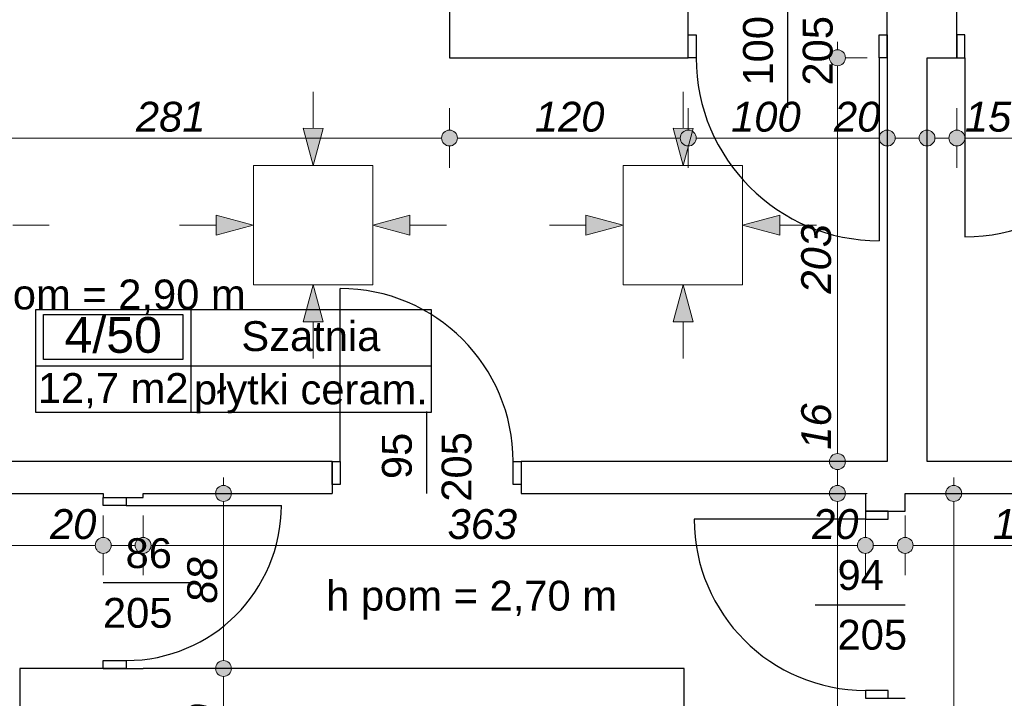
# Model space of a CAD drawing. Header units: millimetres. Extents: x -170998 to -45998, y 10557 to 52557.
# Tile 70 of 92: x -99358 to -94410, y 20919 to 24331. Entities that reach past the tile are written whole.
import ezdxf
from ezdxf.enums import TextEntityAlignment as Align

# ---------------------------------------------------------------- set-up
doc = ezdxf.new("R2010")
doc.units = ezdxf.units.MM
doc.header["$MEASUREMENT"] = 0
for name, color, linetype in [('Drzwi', 7, 'Continuous'), ('Linia', 7, 'Continuous'), ('Obiekt', 7, 'Continuous'), ('Strefa', 7, 'Continuous'), ('Słup', 7, 'Continuous'), ('Tekst', 7, 'Continuous'), ('Wymiary', 7, 'Continuous'), ('Ściana', 7, 'Continuous')]:
    doc.layers.add(name, color=color, linetype=linetype)
doc.styles.add('Arial', font='txt')
doc.styles.add('Times new roman', font='txt')
doc.dimstyles.new('GENERATED_STYLE__1', dxfattribs={"dimtxt": 150, "dimasz": 152, "dimexe": 0.18, "dimexo": 0, "dimgap": 0.09, "dimtad": 1, "dimtih": 1, "dimtoh": 1, "dimlfac": 0.1, "dimzin": 0, "dimdsep": 46, "dimtxsty": 'Arial', "dimblk": 'ARROWHEAD_11', "dimblk1": 'ARROWHEAD_11', "dimblk2": 'ARROWHEAD_11', "dimcen": 0.09, "dimclrd": 114, "dimclre": 114, "dimclrt": 114, "dimazin": 0, "dimtfac": 1, "dimtdec": 4, "dimtmove": 0, "dimatfit": 3, "dimfxl": 1, "dimtolj": 1, "dimtzin": 0, "dimarcsym": 0})
doc.dimstyles.new('GENERATED_STYLE__2', dxfattribs={"dimtxt": 150, "dimasz": 152, "dimexe": 0.18, "dimexo": 0, "dimgap": 0.09, "dimtad": 1, "dimlfac": 0.1, "dimzin": 0, "dimdsep": 46, "dimtxsty": 'Arial', "dimblk": 'ARROWHEAD_11', "dimblk1": 'ARROWHEAD_11', "dimblk2": 'ARROWHEAD_11', "dimcen": 0.09, "dimclrd": 114, "dimclre": 114, "dimclrt": 114, "dimazin": 0, "dimtfac": 1, "dimtdec": 4, "dimtmove": 0, "dimatfit": 3, "dimfxl": 1, "dimtolj": 1, "dimtzin": 0, "dimarcsym": 0})
doc.dimstyles.new('GENERATED_STYLE__3', dxfattribs={"dimtxt": 150, "dimasz": 152, "dimexe": 0.18, "dimexo": 0, "dimgap": 0.09, "dimtad": 1, "dimlfac": 0.1, "dimzin": 0, "dimdsep": 46, "dimtxsty": 'Arial', "dimblk": 'ARROWHEAD_11', "dimblk1": 'ARROWHEAD_11', "dimblk2": 'ARROWHEAD_11', "dimcen": 0.09, "dimclrd": 114, "dimclre": 114, "dimclrt": 114, "dimazin": 0, "dimtfac": 1, "dimtdec": 4, "dimtmove": 2, "dimatfit": 3, "dimfxl": 1, "dimtolj": 1, "dimtzin": 0, "dimarcsym": 0})

# ---------------------------------------------------------------- blocks, each defined once
blk = doc.blocks.new('Szatnia_4_50_50', base_point=(-98498.6, 22591.2))
at = {"layer": 'Strefa'}
for p, q in [((-99277.7, 22874.1), (-97290.5, 22874.1)), ((-99277.7, 22355.5), (-99277.7, 22874.1)), ((-98498.6, 22874.1), (-98498.6, 22355.5)), ((-97290.5, 22874.1), (-97290.5, 22355.5)), ((-99238.7, 22848.2), (-98537.6, 22848.2)), ((-99238.7, 22621.9), (-99238.7, 22848.2)), ((-98537.6, 22848.2), (-98537.6, 22621.9)), ((-98537.6, 22621.9), (-99238.7, 22621.9)), ((-99277.7, 22591.2), (-97290.5, 22591.2)), ((-97290.5, 22355.5), (-99277.7, 22355.5))]:
    blk.add_line(p, q, dxfattribs=at)
at = {"layer": 'Strefa', "style": 'Arial'}
for tag, height, p in [('ROOM_NUMBER', 180, (-98888.1, 22746.2)), ('ROOM_NAME', 150, (-97894.5, 22740)), ('ROOM_CALC_AREA', 150, (-98888.1, 22479.2)), ('floor_f', 150, (-97894.5, 22472.1))]:
    blk.add_attdef(tag, text='', height=height, dxfattribs=at).set_placement(p, align=Align.MIDDLE_CENTER)
blk = doc.blocks.new('*D106')
at = {"layer": 'Wymiary', "linetype": 'Continuous', "lineweight": 13}
for points in [[(-101218, 16852.2), (-101221.1, 16867.5), (-101229.7, 16880.5), (-101242.7, 16889.1), (-101258, 16892.2), (-101273.3, 16889.1), (-101286.3, 16880.5), (-101295, 16867.5), (-101298, 16852.2), (-101295, 16836.9), (-101286.3, 16823.9), (-101273.3, 16815.2), (-101258, 16812.2), (-101242.7, 16815.2), (-101229.7, 16823.9), (-101221.1, 16836.9)], [(-98898, 16852.2), (-98901.1, 16867.5), (-98909.7, 16880.5), (-98922.7, 16889.1), (-98938, 16892.2), (-98953.3, 16889.1), (-98966.3, 16880.5), (-98975, 16867.5), (-98978, 16852.2), (-98975, 16836.9), (-98966.3, 16823.9), (-98953.3, 16815.2), (-98938, 16812.2), (-98922.7, 16815.2), (-98909.7, 16823.9), (-98901.1, 16836.9)]]:
    blk.add_hatch(color=114, dxfattribs=at).paths.add_polyline_path(points)
at = {"layer": 'Wymiary', "color": 114, "lineweight": 13}
for p, q in [((-101258, 16892.2), (-101258, 17002.2)), ((-98938, 16892.2), (-98938, 17002.2)), ((-101218, 16852.2), (-98978, 16852.2)), ((-101258, 16702.2), (-101258, 16812.2)), ((-98938, 16702.2), (-98938, 16812.2))]:
    blk.add_line(p, q, dxfattribs=at)
for centre in [(-101258, 16852.2), (-98938, 16852.2)]:
    blk.add_circle(centre, 40, dxfattribs=at)
at = {"layer": 'Wymiary', "color": 114, "lineweight": 13, "char_height": 150, "attachment_point": 7, "style": 'Arial'}
for s, insert in [('\\A1;{\\fArial|b0|i1|c238|p38;12}', (-101218, 16882.2)), ('\\A1;{\\fArial|b0|i1|c238|p38;232}', (-100154.9, 16882.2))]:
    blk.add_mtext(s, dxfattribs=dict(at, insert=insert))
blk = doc.blocks.new('ARROWHEAD_11')
at = {"color": 0, "linetype": 'Continuous', "lineweight": 0}
blk.add_line((0, 0), (-1, 0), dxfattribs=at)
at = {"color": 0, "linetype": 'Continuous', "lineweight": 0, "const_width": 0.25, "flags": 128}
blk.add_lwpolyline([(-0.125, 0, 1), (0.125, 0, 1)], format="xyb", close=True, dxfattribs=at)
blk = doc.blocks.new('*D398')
at = {"layer": 'Wymiary', "linetype": 'Continuous', "lineweight": 13}
for points in [[(-99968, 23735.9), (-99971.1, 23751.2), (-99979.7, 23764.2), (-99992.7, 23772.9), (-100008, 23775.9), (-100023.3, 23772.9), (-100036.3, 23764.2), (-100045, 23751.2), (-100048, 23735.9), (-100045, 23720.6), (-100036.3, 23707.6), (-100023.3, 23699), (-100008, 23695.9), (-99992.7, 23699), (-99979.7, 23707.6), (-99971.1, 23720.6)], [(-97158, 23735.9), (-97161.1, 23751.2), (-97169.7, 23764.2), (-97182.7, 23772.9), (-97198, 23775.9), (-97213.3, 23772.9), (-97226.3, 23764.2), (-97235, 23751.2), (-97238, 23735.9), (-97235, 23720.6), (-97226.3, 23707.6), (-97213.3, 23699), (-97198, 23695.9), (-97182.7, 23699), (-97169.7, 23707.6), (-97161.1, 23720.6)]]:
    blk.add_hatch(color=114, dxfattribs=at).paths.add_polyline_path(points)
at = {"layer": 'Wymiary', "color": 114, "lineweight": 13}
for p, q in [((-100008, 23775.9), (-100008, 23885.9)), ((-97198, 23775.9), (-97198, 23885.9)), ((-99968, 23735.9), (-97238, 23735.9)), ((-100008, 23585.9), (-100008, 23695.9)), ((-97198, 23585.9), (-97198, 23695.9))]:
    blk.add_line(p, q, dxfattribs=at)
for centre in [(-100008, 23735.9), (-97198, 23735.9)]:
    blk.add_circle(centre, 40, dxfattribs=at)
at = {"layer": 'Wymiary', "color": 114, "lineweight": 13, "insert": (-98773.8, 23765.9), "char_height": 150, "attachment_point": 7, "style": 'Arial'}
blk.add_mtext('\\A1;{\\fArial|b0|i1|c238|p38;281}', dxfattribs=at)
blk = doc.blocks.new('*D399')
at = {"layer": 'Wymiary', "linetype": 'Continuous', "lineweight": 13}
for points in [[(-97158, 23735.9), (-97161.1, 23751.2), (-97169.7, 23764.2), (-97182.7, 23772.9), (-97198, 23775.9), (-97213.3, 23772.9), (-97226.3, 23764.2), (-97235, 23751.2), (-97238, 23735.9), (-97235, 23720.6), (-97226.3, 23707.6), (-97213.3, 23699), (-97198, 23695.9), (-97182.7, 23699), (-97169.7, 23707.6), (-97161.1, 23720.6)], [(-95958, 23735.9), (-95961.1, 23751.2), (-95969.7, 23764.2), (-95982.7, 23772.9), (-95998, 23775.9), (-96013.3, 23772.9), (-96026.3, 23764.2), (-96035, 23751.2), (-96038, 23735.9), (-96035, 23720.6), (-96026.3, 23707.6), (-96013.3, 23699), (-95998, 23695.9), (-95982.7, 23699), (-95969.7, 23707.6), (-95961.1, 23720.6)]]:
    blk.add_hatch(color=114, dxfattribs=at).paths.add_polyline_path(points)
at = {"layer": 'Wymiary', "color": 114, "lineweight": 13}
for p, q in [((-97198, 23775.9), (-97198, 23885.9)), ((-95998, 23775.9), (-95998, 23885.9)), ((-97158, 23735.9), (-96038, 23735.9)), ((-97198, 23585.9), (-97198, 23695.9)), ((-95998, 23585.9), (-95998, 23695.9))]:
    blk.add_line(p, q, dxfattribs=at)
for centre in [(-97198, 23735.9), (-95998, 23735.9)]:
    blk.add_circle(centre, 40, dxfattribs=at)
at = {"layer": 'Wymiary', "color": 114, "lineweight": 13, "insert": (-96768.8, 23765.9), "char_height": 150, "attachment_point": 7, "style": 'Arial'}
blk.add_mtext('\\A1;{\\fArial|b0|i1|c238|p38;120}', dxfattribs=at)
blk = doc.blocks.new('*D400')
at = {"layer": 'Wymiary', "linetype": 'Continuous', "lineweight": 13}
for points in [[(-95958, 23735.9), (-95961.1, 23751.2), (-95969.7, 23764.2), (-95982.7, 23772.9), (-95998, 23775.9), (-96013.3, 23772.9), (-96026.3, 23764.2), (-96035, 23751.2), (-96038, 23735.9), (-96035, 23720.6), (-96026.3, 23707.6), (-96013.3, 23699), (-95998, 23695.9), (-95982.7, 23699), (-95969.7, 23707.6), (-95961.1, 23720.6)], [(-94958, 23735.9), (-94961.1, 23751.2), (-94969.7, 23764.2), (-94982.7, 23772.9), (-94998, 23775.9), (-95013.3, 23772.9), (-95026.3, 23764.2), (-95035, 23751.2), (-95038, 23735.9), (-95035, 23720.6), (-95026.3, 23707.6), (-95013.3, 23699), (-94998, 23695.9), (-94982.7, 23699), (-94969.7, 23707.6), (-94961.1, 23720.6)]]:
    blk.add_hatch(color=114, dxfattribs=at).paths.add_polyline_path(points)
at = {"layer": 'Wymiary', "color": 114, "lineweight": 13}
for p, q in [((-95998, 23775.9), (-95998, 23885.9)), ((-94998, 23775.9), (-94998, 23885.9)), ((-95958, 23735.9), (-95038, 23735.9)), ((-95998, 23585.9), (-95998, 23695.9)), ((-94998, 23585.9), (-94998, 23695.9))]:
    blk.add_line(p, q, dxfattribs=at)
for centre in [(-95998, 23735.9), (-94998, 23735.9)]:
    blk.add_circle(centre, 40, dxfattribs=at)
at = {"layer": 'Wymiary', "color": 114, "lineweight": 13, "char_height": 150, "attachment_point": 7, "style": 'Arial'}
for s, insert in [('\\A1;{\\fArial|b0|i1|c238|p38;100}', (-95782.6, 23765.9)), ('\\A1;{\\fArial|b0|i1|c238|p38;20}', (-95265.7, 23765.9))]:
    blk.add_mtext(s, dxfattribs=dict(at, insert=insert))
blk = doc.blocks.new('*D401')
at = {"layer": 'Wymiary', "linetype": 'Continuous', "lineweight": 13}
for points in [[(-94958, 23735.9), (-94961.1, 23751.2), (-94969.7, 23764.2), (-94982.7, 23772.9), (-94998, 23775.9), (-95013.3, 23772.9), (-95026.3, 23764.2), (-95035, 23751.2), (-95038, 23735.9), (-95035, 23720.6), (-95026.3, 23707.6), (-95013.3, 23699), (-94998, 23695.9), (-94982.7, 23699), (-94969.7, 23707.6), (-94961.1, 23720.6)], [(-94758, 23735.9), (-94761.1, 23751.2), (-94769.7, 23764.2), (-94782.7, 23772.9), (-94798, 23775.9), (-94813.3, 23772.9), (-94826.3, 23764.2), (-94835, 23751.2), (-94838, 23735.9), (-94835, 23720.6), (-94826.3, 23707.6), (-94813.3, 23699), (-94798, 23695.9), (-94782.7, 23699), (-94769.7, 23707.6), (-94761.1, 23720.6)]]:
    blk.add_hatch(color=114, dxfattribs=at).paths.add_polyline_path(points)
at = {"layer": 'Wymiary', "color": 114, "lineweight": 13}
for p, q in [((-94998, 23775.9), (-94998, 23885.9)), ((-94798, 23775.9), (-94798, 23885.9)), ((-94958, 23735.9), (-94838, 23735.9)), ((-94998, 23585.9), (-94998, 23695.9)), ((-94798, 23585.9), (-94798, 23695.9))]:
    blk.add_line(p, q, dxfattribs=at)
for centre in [(-94998, 23735.9), (-94798, 23735.9)]:
    blk.add_circle(centre, 40, dxfattribs=at)
blk = doc.blocks.new('*D402')
at = {"layer": 'Wymiary', "linetype": 'Continuous', "lineweight": 13}
for points in [[(-94758, 23735.9), (-94761.1, 23751.2), (-94769.7, 23764.2), (-94782.7, 23772.9), (-94798, 23775.9), (-94813.3, 23772.9), (-94826.3, 23764.2), (-94835, 23751.2), (-94838, 23735.9), (-94835, 23720.6), (-94826.3, 23707.6), (-94813.3, 23699), (-94798, 23695.9), (-94782.7, 23699), (-94769.7, 23707.6), (-94761.1, 23720.6)], [(-94608, 23735.9), (-94611.1, 23751.2), (-94619.7, 23764.2), (-94632.7, 23772.9), (-94648, 23775.9), (-94663.3, 23772.9), (-94676.3, 23764.2), (-94685, 23751.2), (-94688, 23735.9), (-94685, 23720.6), (-94676.3, 23707.6), (-94663.3, 23699), (-94648, 23695.9), (-94632.7, 23699), (-94619.7, 23707.6), (-94611.1, 23720.6)]]:
    blk.add_hatch(color=114, dxfattribs=at).paths.add_polyline_path(points)
at = {"layer": 'Wymiary', "color": 114, "lineweight": 13}
for p, q in [((-94798, 23775.9), (-94798, 23885.9)), ((-94648, 23775.9), (-94648, 23885.9)), ((-94758, 23735.9), (-94688, 23735.9)), ((-94798, 23585.9), (-94798, 23695.9)), ((-94648, 23585.9), (-94648, 23695.9))]:
    blk.add_line(p, q, dxfattribs=at)
for centre in [(-94798, 23735.9), (-94648, 23735.9)]:
    blk.add_circle(centre, 40, dxfattribs=at)
blk = doc.blocks.new('*D403')
at = {"layer": 'Wymiary', "linetype": 'Continuous', "lineweight": 13}
for points in [[(-94608, 23735.9), (-94611.1, 23751.2), (-94619.7, 23764.2), (-94632.7, 23772.9), (-94648, 23775.9), (-94663.3, 23772.9), (-94676.3, 23764.2), (-94685, 23751.2), (-94688, 23735.9), (-94685, 23720.6), (-94676.3, 23707.6), (-94663.3, 23699), (-94648, 23695.9), (-94632.7, 23699), (-94619.7, 23707.6), (-94611.1, 23720.6)], [(-93628, 23735.9), (-93631.1, 23751.2), (-93639.7, 23764.2), (-93652.7, 23772.9), (-93668, 23775.9), (-93683.3, 23772.9), (-93696.3, 23764.2), (-93705, 23751.2), (-93708, 23735.9), (-93705, 23720.6), (-93696.3, 23707.6), (-93683.3, 23699), (-93668, 23695.9), (-93652.7, 23699), (-93639.7, 23707.6), (-93631.1, 23720.6)]]:
    blk.add_hatch(color=114, dxfattribs=at).paths.add_polyline_path(points)
at = {"layer": 'Wymiary', "color": 114, "lineweight": 13}
for p, q in [((-94648, 23775.9), (-94648, 23885.9)), ((-93668, 23775.9), (-93668, 23885.9)), ((-94608, 23735.9), (-93708, 23735.9)), ((-94648, 23585.9), (-94648, 23695.9)), ((-93668, 23585.9), (-93668, 23695.9))]:
    blk.add_line(p, q, dxfattribs=at)
for centre in [(-94648, 23735.9), (-93668, 23735.9)]:
    blk.add_circle(centre, 40, dxfattribs=at)
at = {"layer": 'Wymiary', "color": 114, "lineweight": 13, "char_height": 150, "attachment_point": 7, "style": 'Arial'}
for s, insert in [('\\A1;{\\fArial|b0|i1|c238|p38;15}', (-94608, 23765.9)), ('\\A1;{\\fArial|b0|i1|c238|p38;98}', (-94158, 23765.9))]:
    blk.add_mtext(s, dxfattribs=dict(at, insert=insert))
blk = doc.blocks.new('*D435')
at = {"layer": 'Wymiary', "linetype": 'Continuous', "lineweight": 13}
for points in [[(-101218, 21688.1), (-101221.1, 21703.4), (-101229.7, 21716.3), (-101242.7, 21725), (-101258, 21728.1), (-101273.3, 21725), (-101286.3, 21716.3), (-101295, 21703.4), (-101298, 21688.1), (-101295, 21672.7), (-101286.3, 21659.8), (-101273.3, 21651.1), (-101258, 21648.1), (-101242.7, 21651.1), (-101229.7, 21659.8), (-101221.1, 21672.7)], [(-98898, 21688.1), (-98901.1, 21703.4), (-98909.7, 21716.3), (-98922.7, 21725), (-98938, 21728.1), (-98953.3, 21725), (-98966.3, 21716.3), (-98975, 21703.4), (-98978, 21688.1), (-98975, 21672.7), (-98966.3, 21659.8), (-98953.3, 21651.1), (-98938, 21648.1), (-98922.7, 21651.1), (-98909.7, 21659.8), (-98901.1, 21672.7)]]:
    blk.add_hatch(color=114, dxfattribs=at).paths.add_polyline_path(points)
at = {"layer": 'Wymiary', "color": 114, "lineweight": 13}
for p, q in [((-101258, 21728.1), (-101258, 21838.1)), ((-98938, 21728.1), (-98938, 21838.1)), ((-101338, 21688.1), (-101298, 21688.1)), ((-101218, 21688.1), (-98978, 21688.1)), ((-101258, 21538.1), (-101258, 21648.1)), ((-98938, 21538.1), (-98938, 21648.1))]:
    blk.add_line(p, q, dxfattribs=at)
for centre in [(-101258, 21688.1), (-98938, 21688.1)]:
    blk.add_circle(centre, 40, dxfattribs=at)
at = {"layer": 'Wymiary', "color": 114, "lineweight": 13, "char_height": 150, "attachment_point": 7, "style": 'Arial'}
for s, insert in [('\\A1;{\\fArial|b0|i1|c238|p38;232}', (-100382.6, 21718.1)), ('\\A1;{\\fArial|b0|i1|c238|p38;20}', (-99205.7, 21718.1))]:
    blk.add_mtext(s, dxfattribs=dict(at, insert=insert))
blk = doc.blocks.new('*D436')
at = {"layer": 'Wymiary', "linetype": 'Continuous', "lineweight": 13}
for points in [[(-98898, 21688.1), (-98901.1, 21703.4), (-98909.7, 21716.3), (-98922.7, 21725), (-98938, 21728.1), (-98953.3, 21725), (-98966.3, 21716.3), (-98975, 21703.4), (-98978, 21688.1), (-98975, 21672.7), (-98966.3, 21659.8), (-98953.3, 21651.1), (-98938, 21648.1), (-98922.7, 21651.1), (-98909.7, 21659.8), (-98901.1, 21672.7)], [(-98698, 21688.1), (-98701.1, 21703.4), (-98709.7, 21716.3), (-98722.7, 21725), (-98738, 21728.1), (-98753.3, 21725), (-98766.3, 21716.3), (-98775, 21703.4), (-98778, 21688.1), (-98775, 21672.7), (-98766.3, 21659.8), (-98753.3, 21651.1), (-98738, 21648.1), (-98722.7, 21651.1), (-98709.7, 21659.8), (-98701.1, 21672.7)]]:
    blk.add_hatch(color=114, dxfattribs=at).paths.add_polyline_path(points)
at = {"layer": 'Wymiary', "color": 114, "lineweight": 13}
for p, q in [((-98938, 21728.1), (-98938, 21838.1)), ((-98738, 21728.1), (-98738, 21838.1)), ((-98898, 21688.1), (-98778, 21688.1)), ((-98938, 21538.1), (-98938, 21648.1)), ((-98738, 21538.1), (-98738, 21648.1))]:
    blk.add_line(p, q, dxfattribs=at)
for centre in [(-98938, 21688.1), (-98738, 21688.1)]:
    blk.add_circle(centre, 40, dxfattribs=at)
blk = doc.blocks.new('*D437')
at = {"layer": 'Wymiary', "linetype": 'Continuous', "lineweight": 13}
for points in [[(-98698, 21688.1), (-98701.1, 21703.4), (-98709.7, 21716.3), (-98722.7, 21725), (-98738, 21728.1), (-98753.3, 21725), (-98766.3, 21716.3), (-98775, 21703.4), (-98778, 21688.1), (-98775, 21672.7), (-98766.3, 21659.8), (-98753.3, 21651.1), (-98738, 21648.1), (-98722.7, 21651.1), (-98709.7, 21659.8), (-98701.1, 21672.7)], [(-95068, 21688.1), (-95071.1, 21703.4), (-95079.7, 21716.3), (-95092.7, 21725), (-95108, 21728.1), (-95123.3, 21725), (-95136.3, 21716.3), (-95145, 21703.4), (-95148, 21688.1), (-95145, 21672.7), (-95136.3, 21659.8), (-95123.3, 21651.1), (-95108, 21648.1), (-95092.7, 21651.1), (-95079.7, 21659.8), (-95071.1, 21672.7)]]:
    blk.add_hatch(color=114, dxfattribs=at).paths.add_polyline_path(points)
at = {"layer": 'Wymiary', "color": 114, "lineweight": 13}
for p, q in [((-98738, 21728.1), (-98738, 21838.1)), ((-95108, 21728.1), (-95108, 21838.1)), ((-98698, 21688.1), (-95148, 21688.1)), ((-98738, 21538.1), (-98738, 21648.1)), ((-95108, 21538.1), (-95108, 21648.1))]:
    blk.add_line(p, q, dxfattribs=at)
for centre in [(-98738, 21688.1), (-95108, 21688.1)]:
    blk.add_circle(centre, 40, dxfattribs=at)
at = {"layer": 'Wymiary', "color": 114, "lineweight": 13, "char_height": 150, "attachment_point": 7, "style": 'Arial'}
for s, insert in [('\\A1;{\\fArial|b0|i1|c238|p38;363}', (-97207.6, 21718.1)), ('\\A1;{\\fArial|b0|i1|c238|p38;20}', (-95375.7, 21718.1))]:
    blk.add_mtext(s, dxfattribs=dict(at, insert=insert))
blk = doc.blocks.new('*D438')
at = {"layer": 'Wymiary', "linetype": 'Continuous', "lineweight": 13}
for points in [[(-95068, 21688.1), (-95071.1, 21703.4), (-95079.7, 21716.3), (-95092.7, 21725), (-95108, 21728.1), (-95123.3, 21725), (-95136.3, 21716.3), (-95145, 21703.4), (-95148, 21688.1), (-95145, 21672.7), (-95136.3, 21659.8), (-95123.3, 21651.1), (-95108, 21648.1), (-95092.7, 21651.1), (-95079.7, 21659.8), (-95071.1, 21672.7)], [(-94868, 21688.1), (-94871.1, 21703.4), (-94879.7, 21716.3), (-94892.7, 21725), (-94908, 21728.1), (-94923.3, 21725), (-94936.3, 21716.3), (-94945, 21703.4), (-94948, 21688.1), (-94945, 21672.7), (-94936.3, 21659.8), (-94923.3, 21651.1), (-94908, 21648.1), (-94892.7, 21651.1), (-94879.7, 21659.8), (-94871.1, 21672.7)]]:
    blk.add_hatch(color=114, dxfattribs=at).paths.add_polyline_path(points)
at = {"layer": 'Wymiary', "color": 114, "lineweight": 13}
for p, q in [((-95108, 21728.1), (-95108, 21838.1)), ((-94908, 21728.1), (-94908, 21838.1)), ((-95068, 21688.1), (-94948, 21688.1)), ((-95108, 21538.1), (-95108, 21648.1)), ((-94908, 21538.1), (-94908, 21648.1))]:
    blk.add_line(p, q, dxfattribs=at)
for centre in [(-95108, 21688.1), (-94908, 21688.1)]:
    blk.add_circle(centre, 40, dxfattribs=at)
blk = doc.blocks.new('*D439')
at = {"layer": 'Wymiary', "linetype": 'Continuous', "lineweight": 13}
for points in [[(-94868, 21688.1), (-94871.1, 21703.4), (-94879.7, 21716.3), (-94892.7, 21725), (-94908, 21728.1), (-94923.3, 21725), (-94936.3, 21716.3), (-94945, 21703.4), (-94948, 21688.1), (-94945, 21672.7), (-94936.3, 21659.8), (-94923.3, 21651.1), (-94908, 21648.1), (-94892.7, 21651.1), (-94879.7, 21659.8), (-94871.1, 21672.7)], [(-93418, 21688.1), (-93421.1, 21703.4), (-93429.7, 21716.3), (-93442.7, 21725), (-93458, 21728.1), (-93473.3, 21725), (-93486.3, 21716.3), (-93495, 21703.4), (-93498, 21688.1), (-93495, 21672.7), (-93486.3, 21659.8), (-93473.3, 21651.1), (-93458, 21648.1), (-93442.7, 21651.1), (-93429.7, 21659.8), (-93421.1, 21672.7)]]:
    blk.add_hatch(color=114, dxfattribs=at).paths.add_polyline_path(points)
at = {"layer": 'Wymiary', "color": 114, "lineweight": 13}
for p, q in [((-94908, 21728.1), (-94908, 21838.1)), ((-93458, 21728.1), (-93458, 21838.1)), ((-94868, 21688.1), (-93498, 21688.1)), ((-94908, 21538.1), (-94908, 21648.1)), ((-93458, 21538.1), (-93458, 21648.1))]:
    blk.add_line(p, q, dxfattribs=at)
for centre in [(-94908, 21688.1), (-93458, 21688.1)]:
    blk.add_circle(centre, 40, dxfattribs=at)
at = {"layer": 'Wymiary', "color": 114, "lineweight": 13, "char_height": 150, "attachment_point": 7, "style": 'Arial'}
for s, insert in [('\\A1;{\\fArial|b0|i1|c238|p38;145}', (-94467.6, 21718.1)), ('\\A1;{\\fArial|b0|i1|c238|p38;12}', (-93725.7, 21718.1))]:
    blk.add_mtext(s, dxfattribs=dict(at, insert=insert))
blk = doc.blocks.new('*D454')
at = {"layer": 'Wymiary', "linetype": 'Continuous', "lineweight": 13}
for points in [[(-98293.8, 21069.3), (-98296.8, 21084.6), (-98305.5, 21097.6), (-98318.5, 21106.3), (-98333.8, 21109.3), (-98349.1, 21106.3), (-98362.1, 21097.6), (-98370.7, 21084.6), (-98373.8, 21069.3), (-98370.7, 21054), (-98362.1, 21041), (-98349.1, 21032.4), (-98333.8, 21029.3), (-98318.5, 21032.4), (-98305.5, 21041), (-98296.8, 21054)], [(-98293.8, 20479.3), (-98296.8, 20494.6), (-98305.5, 20507.6), (-98318.5, 20516.3), (-98333.8, 20519.3), (-98349.1, 20516.3), (-98362.1, 20507.6), (-98370.7, 20494.6), (-98373.8, 20479.3), (-98370.7, 20464), (-98362.1, 20451), (-98349.1, 20442.4), (-98333.8, 20439.3), (-98318.5, 20442.4), (-98305.5, 20451), (-98296.8, 20464)]]:
    blk.add_hatch(color=114, dxfattribs=at).paths.add_polyline_path(points)
at = {"layer": 'Wymiary', "color": 114, "lineweight": 13}
for p, q in [((-98373.8, 21069.3), (-98483.8, 21069.3)), ((-98183.8, 21069.3), (-98293.8, 21069.3)), ((-98333.8, 20519.3), (-98333.8, 21029.3)), ((-98373.8, 20479.3), (-98483.8, 20479.3)), ((-98183.8, 20479.3), (-98293.8, 20479.3))]:
    blk.add_line(p, q, dxfattribs=at)
for centre in [(-98333.8, 21069.3), (-98333.8, 20479.3)]:
    blk.add_circle(centre, 40, dxfattribs=at)
at = {"layer": 'Wymiary', "color": 114, "lineweight": 13, "insert": (-98363.8, 20660.5), "char_height": 150, "attachment_point": 7, "rotation": 90, "style": 'Arial'}
blk.add_mtext('\\A1;{\\fArial|b0|i1|c238|p38;59}', dxfattribs=at)
blk = doc.blocks.new('*D455')
at = {"layer": 'Wymiary', "linetype": 'Continuous', "lineweight": 13}
for points in [[(-98293.8, 21949.3), (-98296.8, 21964.6), (-98305.5, 21977.6), (-98318.5, 21986.3), (-98333.8, 21989.3), (-98349.1, 21986.3), (-98362.1, 21977.6), (-98370.7, 21964.6), (-98373.8, 21949.3), (-98370.7, 21934), (-98362.1, 21921), (-98349.1, 21912.4), (-98333.8, 21909.3), (-98318.5, 21912.4), (-98305.5, 21921), (-98296.8, 21934)], [(-98293.8, 21069.3), (-98296.8, 21084.6), (-98305.5, 21097.6), (-98318.5, 21106.3), (-98333.8, 21109.3), (-98349.1, 21106.3), (-98362.1, 21097.6), (-98370.7, 21084.6), (-98373.8, 21069.3), (-98370.7, 21054), (-98362.1, 21041), (-98349.1, 21032.4), (-98333.8, 21029.3), (-98318.5, 21032.4), (-98305.5, 21041), (-98296.8, 21054)]]:
    blk.add_hatch(color=114, dxfattribs=at).paths.add_polyline_path(points)
at = {"layer": 'Wymiary', "color": 114, "lineweight": 13}
for p, q in [((-98333.8, 21989.3), (-98333.8, 22029.3)), ((-98373.8, 21949.3), (-98483.8, 21949.3)), ((-98183.8, 21949.3), (-98293.8, 21949.3)), ((-98333.8, 21109.3), (-98333.8, 21909.3)), ((-98373.8, 21069.3), (-98483.8, 21069.3)), ((-98183.8, 21069.3), (-98293.8, 21069.3))]:
    blk.add_line(p, q, dxfattribs=at)
for centre in [(-98333.8, 21949.3), (-98333.8, 21069.3)]:
    blk.add_circle(centre, 40, dxfattribs=at)
at = {"layer": 'Wymiary', "color": 114, "lineweight": 13, "insert": (-98363.8, 21395.5), "char_height": 150, "attachment_point": 7, "rotation": 90, "style": 'Arial'}
blk.add_mtext('\\A1;{\\fArial|b0|i1|c238|p38;88}', dxfattribs=at)
blk = doc.blocks.new('*D458')
at = {"layer": 'Wymiary', "linetype": 'Continuous', "lineweight": 13}
for points in [[(-95208.3, 21949.3), (-95211.3, 21964.6), (-95220, 21977.6), (-95233, 21986.3), (-95248.3, 21989.3), (-95263.6, 21986.3), (-95276.6, 21977.6), (-95285.2, 21964.6), (-95288.3, 21949.3), (-95285.2, 21934), (-95276.6, 21921), (-95263.6, 21912.4), (-95248.3, 21909.3), (-95233, 21912.4), (-95220, 21921), (-95211.3, 21934)], [(-95208.3, 19459.3), (-95211.3, 19474.6), (-95220, 19487.6), (-95233, 19496.3), (-95248.3, 19499.3), (-95263.6, 19496.3), (-95276.6, 19487.6), (-95285.2, 19474.6), (-95288.3, 19459.3), (-95285.2, 19444), (-95276.6, 19431), (-95263.6, 19422.4), (-95248.3, 19419.3), (-95233, 19422.4), (-95220, 19431), (-95211.3, 19444)]]:
    blk.add_hatch(color=114, dxfattribs=at).paths.add_polyline_path(points)
at = {"layer": 'Wymiary', "color": 114, "lineweight": 13}
for p, q in [((-95288.3, 21949.3), (-95398.3, 21949.3)), ((-95098.3, 21949.3), (-95208.3, 21949.3)), ((-95248.3, 19499.3), (-95248.3, 21909.3)), ((-95288.3, 19459.3), (-95398.3, 19459.3)), ((-95098.3, 19459.3), (-95208.3, 19459.3))]:
    blk.add_line(p, q, dxfattribs=at)
for centre in [(-95248.3, 21949.3), (-95248.3, 19459.3)]:
    blk.add_circle(centre, 40, dxfattribs=at)
at = {"layer": 'Wymiary', "color": 114, "lineweight": 13, "insert": (-95278.3, 20533.6), "char_height": 150, "attachment_point": 7, "rotation": 90, "style": 'Arial'}
blk.add_mtext('\\A1;{\\fArial|b0|i1|c238|p38;249}', dxfattribs=at)
blk = doc.blocks.new('*D459')
at = {"layer": 'Wymiary', "linetype": 'Continuous', "lineweight": 13}
for points in [[(-95208.3, 22109.3), (-95211.3, 22124.6), (-95220, 22137.6), (-95233, 22146.3), (-95248.3, 22149.3), (-95263.6, 22146.3), (-95276.6, 22137.6), (-95285.2, 22124.6), (-95288.3, 22109.3), (-95285.2, 22094), (-95276.6, 22081), (-95263.6, 22072.4), (-95248.3, 22069.3), (-95233, 22072.4), (-95220, 22081), (-95211.3, 22094)], [(-95208.3, 21949.3), (-95211.3, 21964.6), (-95220, 21977.6), (-95233, 21986.3), (-95248.3, 21989.3), (-95263.6, 21986.3), (-95276.6, 21977.6), (-95285.2, 21964.6), (-95288.3, 21949.3), (-95285.2, 21934), (-95276.6, 21921), (-95263.6, 21912.4), (-95248.3, 21909.3), (-95233, 21912.4), (-95220, 21921), (-95211.3, 21934)]]:
    blk.add_hatch(color=114, dxfattribs=at).paths.add_polyline_path(points)
at = {"layer": 'Wymiary', "color": 114, "lineweight": 13}
for p, q in [((-95288.3, 22109.3), (-95398.3, 22109.3)), ((-95098.3, 22109.3), (-95208.3, 22109.3)), ((-95248.3, 21989.3), (-95248.3, 22069.3)), ((-95288.3, 21949.3), (-95398.3, 21949.3)), ((-95098.3, 21949.3), (-95208.3, 21949.3))]:
    blk.add_line(p, q, dxfattribs=at)
for centre in [(-95248.3, 22109.3), (-95248.3, 21949.3)]:
    blk.add_circle(centre, 40, dxfattribs=at)
blk = doc.blocks.new('*D460')
at = {"layer": 'Wymiary', "linetype": 'Continuous', "lineweight": 13}
for points in [[(-95208.3, 24139.3), (-95211.3, 24154.6), (-95220, 24167.6), (-95233, 24176.3), (-95248.3, 24179.3), (-95263.6, 24176.3), (-95276.6, 24167.6), (-95285.2, 24154.6), (-95288.3, 24139.3), (-95285.2, 24124), (-95276.6, 24111), (-95263.6, 24102.4), (-95248.3, 24099.3), (-95233, 24102.4), (-95220, 24111), (-95211.3, 24124)], [(-95208.3, 22109.3), (-95211.3, 22124.6), (-95220, 22137.6), (-95233, 22146.3), (-95248.3, 22149.3), (-95263.6, 22146.3), (-95276.6, 22137.6), (-95285.2, 22124.6), (-95288.3, 22109.3), (-95285.2, 22094), (-95276.6, 22081), (-95263.6, 22072.4), (-95248.3, 22069.3), (-95233, 22072.4), (-95220, 22081), (-95211.3, 22094)]]:
    blk.add_hatch(color=114, dxfattribs=at).paths.add_polyline_path(points)
at = {"layer": 'Wymiary', "color": 114, "lineweight": 13}
for p, q in [((-95248.3, 24179.3), (-95248.3, 24219.3)), ((-95288.3, 24139.3), (-95398.3, 24139.3)), ((-95248.3, 22149.3), (-95248.3, 24099.3)), ((-95098.3, 24139.3), (-95208.3, 24139.3)), ((-95288.3, 22109.3), (-95398.3, 22109.3)), ((-95098.3, 22109.3), (-95208.3, 22109.3))]:
    blk.add_line(p, q, dxfattribs=at)
for centre in [(-95248.3, 24139.3), (-95248.3, 22109.3)]:
    blk.add_circle(centre, 40, dxfattribs=at)
at = {"layer": 'Wymiary', "color": 114, "lineweight": 13, "char_height": 150, "attachment_point": 7, "rotation": 90, "style": 'Arial'}
for s, insert in [('\\A1;{\\fArial|b0|i1|c238|p38;203}', (-95278.3, 22953.6)), ('\\A1;{\\fArial|b0|i1|c238|p38;16}', (-95278.3, 22168.9))]:
    blk.add_mtext(s, dxfattribs=dict(at, insert=insert))
blk = doc.blocks.new('*D461')
at = {"layer": 'Wymiary', "linetype": 'Continuous', "lineweight": 13}
for points in [[(-94623.9, 21949.3), (-94626.9, 21964.6), (-94635.6, 21977.6), (-94648.6, 21986.3), (-94663.9, 21989.3), (-94679.2, 21986.3), (-94692.2, 21977.6), (-94700.8, 21964.6), (-94703.9, 21949.3), (-94700.8, 21934), (-94692.2, 21921), (-94679.2, 21912.4), (-94663.9, 21909.3), (-94648.6, 21912.4), (-94635.6, 21921), (-94626.9, 21934)], [(-94623.9, 18099.3), (-94626.9, 18114.6), (-94635.6, 18127.6), (-94648.6, 18136.3), (-94663.9, 18139.3), (-94679.2, 18136.3), (-94692.2, 18127.6), (-94700.8, 18114.6), (-94703.9, 18099.3), (-94700.8, 18084), (-94692.2, 18071), (-94679.2, 18062.4), (-94663.9, 18059.3), (-94648.6, 18062.4), (-94635.6, 18071), (-94626.9, 18084)]]:
    blk.add_hatch(color=114, dxfattribs=at).paths.add_polyline_path(points)
at = {"layer": 'Wymiary', "color": 114, "lineweight": 13}
for p, q in [((-94663.9, 21989.3), (-94663.9, 22029.3)), ((-94703.9, 21949.3), (-94813.9, 21949.3)), ((-94513.9, 21949.3), (-94623.9, 21949.3)), ((-94663.9, 18139.3), (-94663.9, 21909.3)), ((-94703.9, 18099.3), (-94813.9, 18099.3)), ((-94513.9, 18099.3), (-94623.9, 18099.3)), ((-94663.9, 18019.3), (-94663.9, 18059.3))]:
    blk.add_line(p, q, dxfattribs=at)
for centre in [(-94663.9, 21949.3), (-94663.9, 18099.3)]:
    blk.add_circle(centre, 40, dxfattribs=at)
at = {"layer": 'Wymiary', "color": 114, "lineweight": 13, "insert": (-94693.9, 19853.6), "char_height": 150, "attachment_point": 7, "rotation": 90, "style": 'Arial'}
blk.add_mtext('\\A1;{\\fArial|b0|i1|c238|p38;385}', dxfattribs=at)

msp = doc.modelspace()

# ---------------------------------------------------------------- hatches: boundary and pattern name
at = {"layer": 'Linia', "linetype": 'Continuous', "lineweight": 13}
for points in [[(-97883.27, 23597.984), (-97833.021, 23784.52), (-97933.021, 23784.653)], [(-96024.256, 23597.984), (-95974.008, 23784.52), (-96074.007, 23784.653)], [(-98184.47, 23297.984), (-98371.072, 23347.984), (-98371.072, 23247.984)], [(-97583.67, 23297.984), (-97397.067, 23247.984), (-97397.067, 23347.984)], [(-96325.457, 23297.984), (-96512.059, 23347.984), (-96512.059, 23247.984)], [(-95724.657, 23297.984), (-95538.054, 23247.984), (-95538.054, 23347.984)], [(-97883.27, 22997.985), (-97933.021, 22811.316), (-97833.021, 22811.449)], [(-96024.256, 22997.985), (-96074.007, 22811.316), (-95974.008, 22811.449)]]:
    msp.add_hatch(color=150, dxfattribs=at).paths.add_polyline_path(points)

# ---------------------------------------------------------------- linework, layer by layer
at = {"layer": 'Drzwi'}
for p, q in [((-95998.019, 24254.32), (-95958.019, 24254.32)), ((-95998.019, 24139.32), (-95998.019, 24254.32)), ((-95998.019, 24139.32), (-95998.019, 24254.32)), ((-95958.019, 24254.32), (-95958.019, 24139.32)), ((-95038.019, 24139.32), (-95038.019, 24254.32)), ((-95038.019, 24254.32), (-94998.019, 24254.32)), ((-94998.019, 24254.32), (-94998.019, 24139.32)), ((-94998.019, 24139.32), (-94998.019, 24254.32)), ((-94608.019, 24254.32), (-94648.019, 24254.32)), ((-94648.019, 24254.32), (-94648.019, 24139.32)), ((-94648.019, 24139.32), (-94648.019, 24254.32)), ((-94608.019, 24139.32), (-94608.019, 24254.32)), ((-95958.019, 24139.32), (-95998.019, 24139.32)), ((-94998.019, 24139.32), (-95038.019, 24139.32)), ((-95038.019, 24139.32), (-95038.019, 23219.32)), ((-94648.019, 24139.32), (-94608.019, 24139.32)), ((-94608.019, 24139.32), (-94608.019, 23239.32)), ((-97748.019, 22109.32), (-97748.019, 22979.32)), ((-97788.019, 22109.32), (-97748.019, 22109.32)), ((-97788.019, 21994.32), (-97788.019, 22109.32)), ((-97788.019, 22109.32), (-97788.019, 21994.32)), ((-97748.019, 22109.32), (-97748.019, 21994.32)), ((-96878.019, 21994.32), (-96878.019, 22109.32)), ((-96878.019, 22109.32), (-96838.019, 22109.32)), ((-96838.019, 22109.32), (-96838.019, 21994.32)), ((-96838.019, 22109.32), (-96838.019, 21994.32)), ((-97748.019, 21994.32), (-97788.019, 21994.32)), ((-96838.019, 21994.32), (-96878.019, 21994.32)), ((-98938.019, 21889.32), (-98938.019, 21929.32)), ((-98938.019, 21929.32), (-98823.019, 21929.32)), ((-98938.019, 21929.32), (-98823.019, 21929.32)), ((-98823.019, 21929.32), (-98823.019, 21889.32)), ((-98823.019, 21889.32), (-98938.019, 21889.32)), ((-98823.019, 21889.32), (-98043.019, 21889.32)), ((-95108.019, 21859.32), (-95108.019, 21819.32)), ((-94993.019, 21859.32), (-95108.019, 21859.32)), ((-95108.019, 21859.32), (-94993.019, 21859.32)), ((-94993.019, 21819.32), (-94993.019, 21859.32)), ((-95108.019, 21819.32), (-95968.019, 21819.32)), ((-95108.019, 21819.32), (-94993.019, 21819.32)), ((-98938.019, 21069.32), (-98938.019, 21109.32)), ((-98938.019, 21109.32), (-98823.019, 21109.32)), ((-98823.019, 21109.32), (-98823.019, 21069.32)), ((-98823.019, 21069.32), (-98938.019, 21069.32)), ((-98938.019, 21069.32), (-98823.019, 21069.32)), ((-94993.019, 20959.32), (-95108.019, 20959.32)), ((-95108.019, 20959.32), (-95108.019, 20919.32)), ((-94993.019, 20919.32), (-94993.019, 20959.32)), ((-95108.019, 20919.32), (-94993.019, 20919.32)), ((-95108.019, 20919.32), (-94993.019, 20919.32))]:
    msp.add_line(p, q, dxfattribs=at)
for centre, radius, start, end in [((-95038.019, 24139.32), 920, 180, 270), ((-94608.019, 24139.32), 900, 270, 0), ((-97748.019, 22109.32), 870, 0, 90), ((-98823.019, 21889.32), 780, 270, 0), ((-95108.019, 21819.32), 860, 180, 270)]:
    msp.add_arc(centre, radius, start, end, dxfattribs=at)
at = {"layer": 'Linia', "color": 150, "lineweight": 13}
for p, q in [((-97882.775, 23968.359), (-97883.021, 23784.586)), ((-96023.762, 23968.359), (-96024.008, 23784.586)), ((-97883.27, 23597.984), (-97933.021, 23784.653)), ((-97933.021, 23784.653), (-97833.021, 23784.52)), ((-97883.27, 23597.984), (-97833.021, 23784.52)), ((-96024.256, 23597.984), (-96074.007, 23784.653)), ((-96074.007, 23784.653), (-95974.008, 23784.52)), ((-96024.256, 23597.984), (-95974.008, 23784.52)), ((-97583.67, 23597.584), (-98183.67, 23597.584)), ((-98183.67, 23597.584), (-98183.67, 22998.384)), ((-97583.67, 22998.384), (-97583.67, 23597.584)), ((-95724.657, 23597.584), (-96324.657, 23597.584)), ((-96324.657, 23597.584), (-96324.657, 22998.384)), ((-95724.657, 22998.384), (-95724.657, 23597.584)), ((-98184.47, 23297.984), (-98371.072, 23347.984)), ((-98371.072, 23247.984), (-98371.072, 23347.984)), ((-97583.67, 23297.984), (-97397.067, 23347.984)), ((-97397.067, 23347.984), (-97397.067, 23247.984)), ((-96325.457, 23297.984), (-96512.059, 23347.984)), ((-96512.059, 23247.984), (-96512.059, 23347.984)), ((-95724.657, 23297.984), (-95538.054, 23347.984)), ((-95538.054, 23347.984), (-95538.054, 23247.984)), ((-99209.168, 23297.984), (-99392.94, 23297.984)), ((-98554.845, 23297.984), (-98371.072, 23297.984)), ((-98184.47, 23297.984), (-98371.072, 23247.984)), ((-97583.67, 23297.984), (-97397.067, 23247.984)), ((-97213.295, 23297.984), (-97397.067, 23297.984)), ((-96695.832, 23297.984), (-96512.059, 23297.984)), ((-96325.457, 23297.984), (-96512.059, 23247.984)), ((-95724.657, 23297.984), (-95538.054, 23247.984)), ((-95354.282, 23297.984), (-95538.054, 23297.984)), ((-98183.67, 22997.584), (-97583.67, 22997.584)), ((-97883.27, 22997.985), (-97933.021, 22811.316)), ((-97883.27, 22997.985), (-97833.021, 22811.449)), ((-96324.657, 22997.584), (-95724.657, 22997.584)), ((-96024.256, 22997.985), (-96074.007, 22811.316)), ((-96024.256, 22997.985), (-95974.008, 22811.449)), ((-97833.021, 22811.449), (-97933.021, 22811.316)), ((-97882.775, 22627.61), (-97883.021, 22811.382)), ((-95974.008, 22811.449), (-96074.007, 22811.316)), ((-96023.762, 22627.61), (-96024.008, 22811.382))]:
    msp.add_line(p, q, dxfattribs=at)
at = {"layer": 'Obiekt'}
for p, q in [((-95498.019, 23887.942), (-95498.019, 24439.32)), ((-97313.019, 22360.699), (-97313.019, 21949.32)), ((-98486.64, 21499.32), (-98938.019, 21499.32)), ((-95359.397, 21389.32), (-94908.019, 21389.32))]:
    msp.add_line(p, q, dxfattribs=at)
at = {"layer": 'Słup'}
for p, q in [((-98938.019, 21069.32), (-99358.019, 21069.32)), ((-99358.019, 21069.32), (-99358.019, 20479.32))]:
    msp.add_line(p, q, dxfattribs=at)
at = {"layer": 'Ściana'}
for p, q in [((-95998.019, 24254.32), (-95998.019, 24439.32)), ((-94998.019, 24254.32), (-94998.019, 24439.32)), ((-94648.019, 24254.32), (-94648.019, 24439.32)), ((-95998.019, 24139.32), (-95998.019, 24254.32)), ((-94998.019, 24139.32), (-94998.019, 24254.32)), ((-94648.019, 24139.32), (-94648.019, 24254.32)), ((-97788.019, 22109.32), (-97788.019, 21994.32)), ((-96838.019, 22109.32), (-96838.019, 21994.32)), ((-97788.019, 21994.32), (-97788.019, 21949.32)), ((-96838.019, 21994.32), (-96838.019, 21949.32)), ((-98938.019, 21929.32), (-98823.019, 21929.32)), ((-98823.019, 21929.32), (-98738.019, 21929.32)), ((-95108.019, 21859.32), (-94993.019, 21859.32)), ((-94993.019, 21859.32), (-94908.019, 21859.32)), ((-98938.019, 21069.32), (-98823.019, 21069.32)), ((-98823.019, 21069.32), (-98738.019, 21069.32)), ((-95108.019, 20919.32), (-94993.019, 20919.32)), ((-94993.019, 20919.32), (-94908.019, 20919.32))]:
    msp.add_line(p, q, dxfattribs=at)
at = {"layer": 'Ściana', "flags": 128}
for points in [[(-97198.019, 24439.32), (-97198.019, 24139.32)], [(-97198.019, 24139.32), (-95998.019, 24139.32)], [(-94998.019, 24139.32), (-94998.019, 22109.32)], [(-94798.019, 22109.32), (-94798.019, 24139.32)], [(-94798.019, 24139.32), (-94648.019, 24139.32)], [(-97788.019, 22109.32), (-100718.019, 22109.32)], [(-94998.019, 22109.32), (-96838.019, 22109.32)], [(-89648.019, 22109.32), (-94798.019, 22109.32)], [(-101258.019, 21949.32), (-98938.019, 21949.32)], [(-98938.019, 21949.32), (-98938.019, 21929.32)], [(-98738.019, 21929.32), (-98738.019, 21949.32)], [(-98738.019, 21949.32), (-97788.019, 21949.32)], [(-96838.019, 21949.32), (-95108.019, 21949.32)], [(-95108.019, 21949.32), (-95108.019, 21859.32)], [(-94908.019, 21859.32), (-94908.019, 21949.32)], [(-94908.019, 21949.32), (-93458.019, 21949.32)], [(-96018.019, 21069.32), (-98738.019, 21069.32)], [(-96018.019, 20479.32), (-96018.019, 21069.32)]]:
    msp.add_lwpolyline(points, dxfattribs=at)

# ---------------------------------------------------------------- block references
at = {"layer": 'Strefa'}
ref = msp.add_blockref('Szatnia_4_50_50', (-98498.622, 22591.238), dxfattribs=at)
ref.add_attrib('ROOM_NAME', 'Szatnia', dxfattribs={"color": 7, "height": 150, "style": 'Arial'}).set_placement((-97894.538, 22740.004), align=Align.MIDDLE_CENTER)
ref.add_attrib('ROOM_NUMBER', '4/50', dxfattribs={"color": 7, "height": 180, "style": 'Arial'}).set_placement((-98888.142, 22746.186), align=Align.MIDDLE_CENTER)
ref.add_attrib('ROOM_CALC_AREA', '12,7 m2', dxfattribs={"color": 7, "height": 150, "style": 'Arial'}).set_placement((-98888.142, 22479.184), align=Align.MIDDLE_CENTER)
ref.add_attrib('floor_f', 'płytki ceram.', dxfattribs={"color": 7, "height": 150, "style": 'Arial'}).set_placement((-97894.538, 22472.139), align=Align.MIDDLE_CENTER)

# ---------------------------------------------------------------- texts
at = {"layer": 'Obiekt', "char_height": 150, "attachment_point": 7, "rotation": 90, "style": 'Arial'}
for s, insert in [('\\A1;{\\fArial|b0|i0|c238|p38;100}', (-95570.55, 23999.494)), ('\\A1;{\\fArial|b0|i0|c238|p38;205}', (-95270.55, 23999.494)), ('\\A1;{\\fArial|b0|i0|c238|p38;95}', (-97385.55, 22021.489)), ('\\A1;{\\fArial|b0|i0|c238|p38;205}', (-97085.55, 21907.66))]:
    msp.add_mtext(s, dxfattribs=dict(at, insert=insert))
at = {"layer": 'Obiekt', "char_height": 150, "attachment_point": 7, "style": 'Arial'}
for s, insert in [('\\A1;{\\fArial|b0|i0|c238|p38;86}', (-98825.85, 21571.852)), ('\\A1;{\\fArial|b0|i0|c238|p38;94}', (-95247.845, 21461.852)), ('\\A1;{\\fArial|b0|i0|c238|p38;205}', (-98939.679, 21271.852)), ('\\A1;{\\fArial|b0|i0|c238|p38;205}', (-95247.845, 21161.852))]:
    msp.add_mtext(s, dxfattribs=dict(at, insert=insert))
at = {"layer": 'Tekst', "char_height": 150, "attachment_point": 2, "style": 'Times new roman'}
for s, insert in [('\\A1;{\\fArial|b0|i0|c0|p38;h pom = 2,90 m}', (-98953.134, 23024.435)), ('\\A1;{\\fArial|b0|i0|c0|p38;h pom = 2,70 m}', (-97086.954, 21510.388))]:
    msp.add_mtext(s, dxfattribs=dict(at, insert=insert))

# ---------------------------------------------------------------- dimensions: what is measured, and where the dimension line sits
at = {"layer": 'Wymiary', "color": 114, "lineweight": 13}
for base, p1, p2, picture, middle in [((-98938.019, 16852.188), (-101258.019, 25759.32), (-98938.019, 16399.32), '*D106', (-99984.19, 16957.188)), ((-97198.019, 23735.921), (-100008.019, 24139.32), (-97198.019, 24139.32), '*D398', (-98603.019, 23840.921)), ((-95998.019, 23735.921), (-97198.019, 24139.32), (-95998.019, 24139.32), '*D399', (-96598.019, 23840.921)), ((-94998.019, 23735.921), (-95998.019, 24139.32), (-94998.019, 23044.32), '*D400', (-95611.848, 23840.921)), ((-94798.019, 23735.921), (-94998.019, 23044.32), (-94798.019, 24139.32), '*D401', (-95151.848, 23840.921)), ((-94648.019, 23735.921), (-94798.019, 24139.32), (-94648.019, 24139.32), '*D402', (-94494.19, 23840.921)), ((-93668.019, 23735.921), (-94648.019, 24139.32), (-93668.019, 24139.32), '*D403', (-94044.19, 23840.921)), ((-98938.019, 21688.052), (-101258.019, 21949.32), (-98938.019, 21949.32), '*D435', (-100211.848, 21793.052)), ((-98738.019, 21688.052), (-98938.019, 21949.32), (-98738.019, 21949.32), '*D436', (-99091.848, 21793.052)), ((-95108.019, 21688.052), (-98738.019, 21949.32), (-95108.019, 19964.32), '*D437', (-97036.848, 21793.052)), ((-93458.019, 21688.052), (-94908.019, 19964.32), (-93458.019, 21949.32), '*D439', (-94296.848, 21793.052)), ((-94908.019, 21688.052), (-95108.019, 19964.32), (-94908.019, 19964.32), '*D438', (-95261.848, 21793.052))]:
    dim = msp.add_linear_dim(base=base, p1=p1, p2=p2, dimstyle='GENERATED_STYLE__1', dxfattribs=at)
    dim.commit()
    dim.dimension.update_dxf_attribs({"geometry": picture, "text_midpoint": middle, "dimtype": 160})
for base, p1, p2, dimstyle, picture, middle in [((-95248.276, 24139.32), (-95513.019, 22109.32), (-95283.019, 24139.32), 'GENERATED_STYLE__2', '*D460', (-95353.276, 23124.32)), ((-95248.276, 22109.32), (-95513.019, 21949.32), (-95513.019, 22109.32), 'GENERATED_STYLE__3', '*D459', (-95353.276, 22282.712)), ((-98333.787, 21949.32), (-96018.019, 21069.32), (-95108.019, 21949.32), 'GENERATED_STYLE__2', '*D455', (-98438.787, 21509.32)), ((-94663.87, 21949.32), (-94908.019, 18099.32), (-94908.019, 21949.32), 'GENERATED_STYLE__2', '*D461', (-94768.87, 20024.32)), ((-95248.276, 21949.32), (-95108.019, 19459.32), (-95513.019, 21949.32), 'GENERATED_STYLE__2', '*D458', (-95353.276, 20704.32)), ((-98333.787, 21069.32), (-98738.019, 20479.32), (-96018.019, 21069.32), 'GENERATED_STYLE__2', '*D454', (-98438.787, 20774.32))]:
    dim = msp.add_linear_dim(base=base, p1=p1, p2=p2, angle=90, dimstyle=dimstyle, dxfattribs=at)
    dim.commit()
    dim.dimension.update_dxf_attribs({"geometry": picture, "text_midpoint": middle, "dimtype": 160, "text_rotation": 90})

doc.saveas('drawing.dxf')
